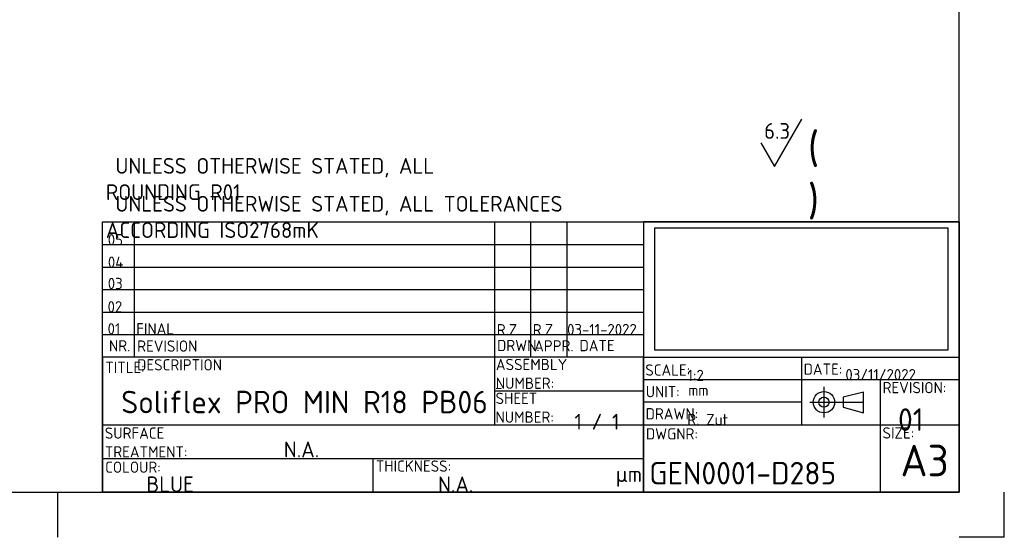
# Model space of a CAD drawing. Header units: millimetres. Extents: x 0 to 420, y 0 to 297.
# Tile 2 of 6: x 202 to 420, y 0 to 115. Entities that reach past the tile are written whole.
import ezdxf
from ezdxf.enums import TextEntityAlignment as Align
from ezdxf.lldxf.tags import DXFTag

# ---------------------------------------------------------------- set-up
doc = ezdxf.new("R2010")
doc.units = ezdxf.units.MM
doc.layers.add('Default', color=7, linetype='Continuous')
doc.styles.add('SEACAD_Solid_Edge_ISO', font='seiso.ttf')
tags = doc.linetypes.add('CENTER2', pattern=[28.575, 19.05, -3.175, 3.175, -3.175]).pattern_tags.tags
tags[10:11] = [DXFTag(74, 4), DXFTag(75, 0), DXFTag(340, '0'), DXFTag(46, 0.0), DXFTag(50, 0.0), DXFTag(44, 0.0), DXFTag(45, 0.0)]
tags[8:9] = [DXFTag(74, 4), DXFTag(75, 0), DXFTag(340, '0'), DXFTag(46, 0.0), DXFTag(50, 0.0), DXFTag(44, 0.0), DXFTag(45, 0.0)]
tags[6:7] = [DXFTag(74, 4), DXFTag(75, 0), DXFTag(340, '0'), DXFTag(46, 0.0), DXFTag(50, 0.0), DXFTag(44, 0.0), DXFTag(45, 0.0)]
tags[4:5] = [DXFTag(74, 4), DXFTag(75, 0), DXFTag(340, '0'), DXFTag(46, 0.0), DXFTag(50, 0.0), DXFTag(44, 0.0), DXFTag(45, 0.0)]
picture_1 = doc.add_image_def('image1.jpg', size_in_pixel=(1519, 635))

# ---------------------------------------------------------------- blocks, each defined once
blk = doc.blocks.new('SEANNOT_GROUP')
at = {"layer": 'Default', "color": 7, "linetype": 'Continuous'}
for p, q in [((369.03, 82.34), (375.09, 92.84)), ((366, 87.59), (369.03, 82.34))]:
    blk.add_line(p, q, dxfattribs=at)
at = {"layer": 'Default', "color": 7, "linetype": 'Continuous', "style": 'SEACAD_Solid_Edge_ISO'}
blk.add_text('6.3', height=3.5, dxfattribs=at).set_placement((366.73, 91.96), align=Align.TOP_LEFT)
blk = doc.blocks.new('ISO2768_medium')
at = {"layer": 'Default', "insert": (0.73, 5.79), "char_height": 3.5, "width": 125.2125, "attachment_point": 1}
blk.add_mtext('{\\fSolid Edge ISO|b0||i0||c0|p34;\\C7;\\H3.5;\\W1.; UNLESS OTHERWISE STATED, ALL TOLERANCES ACCORDING ISO2768mK }', dxfattribs=at)
blk = doc.blocks.new('AB_title')
at = {"layer": 'Default', "color": 7, "linetype": 'Continuous'}
for p, q in [((-190, 0), (-190, 60)), ((-190, 60), (0, 60)), ((-190, 60), (-70, 60)), ((-190, 30), (-190, 60)), ((-183, 60), (-183, 30)), ((-103, 15), (-103, 60)), ((-95, 30), (-95, 60)), ((-87, 60), (-87, 30)), ((0, 60), (-70, 60)), ((-70, 60), (-70, 30)), ((-70, 60), (-70, 30)), ((0, 60), (0, 0)), ((0, 30), (0, 60)), ((-190, 55), (-70, 55)), ((-190, 50), (-70, 50)), ((-190, 45), (-70, 45)), ((-190, 40), (-70, 40)), ((-190, 35), (-70, 35)), ((-70, 30), (-190, 30)), ((-70, 30), (-190, 30)), ((-190, 30), (-190, 0)), ((-70, 30), (0, 30)), ((-70, 30), (-70, 0)), ((-70, 0), (-70, 30)), ((-35, 30), (-35, 15)), ((-70, 25), (0, 25)), ((-17.5, 25), (-17.5, 0)), ((-103, 22.5), (-70, 22.5)), ((-21.2, 22.26), (-25.72, 21.12)), ((-21.2, 17.61), (-21.2, 22.26)), ((-35, 20), (-70, 20)), ((-25.72, 21.12), (-25.72, 18.88)), ((-25.72, 18.88), (-21.2, 17.61)), ((-190, 15), (0, 15)), ((-190, 7.5), (-70, 7.5)), ((-130, 0), (-130, 7.5)), ((0, 0), (-190, 0)), ((-190, 0), (-70, 0))]:
    blk.add_line(p, q, dxfattribs=at)
at = {"layer": 'Default', "color": 7, "linetype": 'CENTER2'}
for p, q in [((-30, 23.39), (-30, 16.58)), ((-21.2, 19.94), (-33.16, 19.94))]:
    blk.add_line(p, q, dxfattribs=at)
at = {"layer": 'Default', "color": 7, "linetype": 'Continuous'}
for radius in [2.37, 1.12]:
    blk.add_circle((-30, 20), radius, dxfattribs=at)
at = {"layer": 'Default', "attachment_point": 1}
for s, insert, char_height, width in [('{\\fSolid Edge ISO|b0||i0||c0|p34;\\C7;\\H2.5;\\W1.;NR.}', (-188.57, 33.77), 2.5, 3.8125), ('{\\fSolid Edge ISO|b0||i0||c0|p34;\\C7;\\H2.5;\\W1.;NR.}', (-188.57, 33.77), 2.5, 3.8125), ('{\\fSolid Edge ISO|b0||i0||c0|p34;\\C7;\\H2.5;\\W1.;REVISION DESCRIPTION}', (-182.32, 33.71), 2.5, 28.0625), ('{\\fSolid Edge ISO|b0||i0||c0|p34;\\C7;\\H2.5;\\W1.;DRWN.\\P}', (-102.5, 33.84), 2.5, 7.8125), ('{\\fSolid Edge ISO|b0||i0||c0|p34;\\C7;\\H2.5;\\W1.;APPR.}', (-94.27, 33.76), 2.5, 6.75), ('{\\fSolid Edge ISO|b0||i0||c0|p34;\\C7;\\H2.5;\\W1.;DATE}', (-84.21, 33.82), 2.5, 6.1875), ('{\\fSolid Edge ISO|b0||i0||c0|p34;\\C7;\\H2.5;\\W1.;TITLE:}', (-189.38, 28.97), 2.5, 7.125), ('{\\fSolid Edge ISO|b0||i0||c0|p34;\\C7;\\H2.5;\\W1.;ASSEMBLY NUMBER:}', (-102.76, 29.62), 2.5, 24.25), ('{\\fSolid Edge ISO|b0||i0||c0|p34;\\C7;\\H2.5;\\W1.;SCALE:\\P}', (-69.62, 28.39), 2.5, 7.6875), ('{\\fSolid Edge ISO|b0||i0||c0|p34;\\C7;\\H2.5;\\W1.;DATE:}', (-34.51, 28.58), 2.5, 6.625), ('{\\fSolid Edge ISO|b0||i0||c0|p34;\\C7;\\H2.5;\\W1.;REVISION:}', (-16.99, 24.48), 2.5, 11.5625), ('{\\fSolid Edge ISO|b0||i0||c0|p34;\\C7;\\H2.5;\\W1.;SHEET NUMBER:}', (-102.83, 22.1), 2.5, 19.5), ('{\\fSolid Edge ISO|b0||i0||c0|p34;\\C7;\\H2.5;\\W1.;UNIT:}', (-69.52, 23.58), 2.5, 6.125), ('{\\fSolid Edge ISO|b0||i0||c0|p34;\\C7;\\H2.5;\\W1.;mm}', (-60.09, 23.91), 2.5, 4.125), ('{\\fSolid Edge ISO|b0||i0||c0|p34;\\C7;\\H2.5;\\W1.;DRAWN:\\P}', (-69.55, 18.68), 2.5, 9.25), ('{\\fSolid Edge ISO|b0||i0||c0|p34;\\C7;\\H2.5;\\W1.;SURFACE TREATMENT:}', (-189.49, 14.39), 2.5, 26.9375), ('{\\fSolid Edge ISO|b0||i0||c0|p34;\\C7;\\H2.5;\\W1.;DWGNR:}', (-69.49, 14.22), 2.5, 9.4375), ('{\\fSolid Edge ISO|b0||i0||c0|p34;\\C7;\\H2.5;\\W1.;SIZE:}', (-17.01, 14.42), 2.5, 5.9375), ('{\\fSolid Edge ISO|b0||i0||c0|p34;\\C7;\\H2.5;\\W1.;COLOUR:}', (-189.42, 6.82), 2.5, 9.6875), ('{\\fSolid Edge ISO|b0||i0||c0|p34;\\C7;\\H2.5;\\W1.;THICKNESS:}', (-129.38, 7.07), 2.5, 13.9375), ('{\\fSolid Edge ISO|b0||i0||c0|p34;\\C7;\\H3.5;\\W1.;µm}', (-76.18, 5.79), 3.5, 5.075)]:
    blk.add_mtext(s, dxfattribs=dict(at, insert=insert, char_height=char_height, width=width))
at = {"layer": 'Default', "color": 7, "style": 'SEACAD_Solid_Edge_ISO'}
for tag, height, p in [('ABREV05', 2.5, (-188.68, 54.79)), ('AB_REV_DESCR_05', 2.5, (-182.3, 54.78)), ('ABDRWN05', 2.5, (-102.35, 54.85)), ('ABAPPR05', 2.5, (-94.34, 54.85)), ('REVDATE05', 2.5, (-86.71, 54.86)), ('ABREV04', 2.5, (-188.66, 49.8)), ('AB_REV_DESCR_04', 2.5, (-182.27, 49.79)), ('ABDRWN04', 2.5, (-102.31, 49.83)), ('ABAPPR04', 2.5, (-94.4, 49.86)), ('REVDATE04', 2.5, (-86.79, 49.87)), ('ABREV03', 2.5, (-188.69, 45.08)), ('AB_REV_DESCR_03', 2.5, (-182.31, 45.07)), ('ABDRWN03', 2.5, (-102.26, 45)), ('ABAPPR03', 2.5, (-94.38, 44.97)), ('REVDATE03', 2.5, (-86.78, 44.97)), ('ABREV02', 2.5, (-188.73, 39.9)), ('AB_REV_DESCR_02', 2.5, (-182.34, 39.91)), ('ABDRWN02', 2.5, (-102.36, 39.95)), ('ABAPPR02', 2.5, (-94.41, 40)), ('REVDATE02', 2.5, (-86.86, 40.09)), ('ABREV01', 2.5, (-188.73, 35.02)), ('AB_REV_DESCR_01', 2.5, (-182.33, 35.04)), ('ABDRWN01', 2.5, (-102.37, 34.83)), ('ABAPPR01', 2.5, (-94.4, 34.84)), ('REVDATE01', 2.5, (-86.82, 34.84)), ('SCALE', 2.5, (-60.13, 24.69)), ('DATE', 2.5, (-25.1, 24.84)), ('PART TITLE', 5, (-185.63, 17.48)), ('ASSEMBLYNUMBER', 2.5, (-102.78, 22.03)), ('REVISION', 5, (-13.27, 13.58)), ('SHEETNUMBER', 3.5, (-85.19, 13.91)), ('DRAWN', 2.5, (-60.1, 14.89)), ('DWGNR', 5, (-68.35, 1.69)), ('COLOUR', 3.5, (-180, 0)), ('THICKNESS', 3.5, (-115.32, 0))]:
    blk.add_attdef(tag, text='', height=height, dxfattribs=at).set_placement(p, align=Align.BOTTOM_LEFT)
blk.add_attdef('SURFACE TREATMENT', text='', height=3.5, dxfattribs=at).set_placement((-147.03, 9.5), align=Align.MIDDLE_CENTER)
image = blk.add_image(picture_1, insert=(-67.5, 31.55), size_in_units=(65, 27.17))
image.dxf.flags = 7

msp = doc.modelspace()

# ---------------------------------------------------------------- linework, layer by layer
at = {"layer": 'Default', "color": 7, "linetype": 'Continuous'}
for p, q in [((410, 10), (410, 287)), ((10, 10), (410, 10)), ((210, 10), (210, 0)), ((420, 0), (420, 10)), ((420, 0), (410, 0))]:
    msp.add_line(p, q, dxfattribs=at)

# ---------------------------------------------------------------- block references
at = {"layer": 'Default'}
msp.add_blockref('SEANNOT_GROUP', (0, 0), dxfattribs=at)
at = {"layer": 'Default', "color": 7}
msp.add_blockref('ISO2768_medium', (220, 70), dxfattribs=at)
ref = msp.add_blockref('AB_title', (410, 10), dxfattribs=at)
ref.add_attrib('SCALE_001', '1:2', (349.7587, 34.6942), dxfattribs={"color": 7, "height": 2.5, "style": 'SEACAD_Solid_Edge_ISO'})
ref.add_attrib('DRAWN_001', 'R. Zut', (349.7004, 24.8991), dxfattribs={"color": 7, "height": 2.5, "style": 'SEACAD_Solid_Edge_ISO'})
ref.add_attrib('DWGNR_001', 'GEN0001-D285', (341.2629, 11.7367), dxfattribs={"color": 7, "height": 5, "style": 'SEACAD_Solid_Edge_ISO'})
ref.add_attrib('REVISION_001', '01', (396.4279, 23.633), dxfattribs={"color": 7, "height": 5, "style": 'SEACAD_Solid_Edge_ISO'})
ref.add_attrib('DATE_001', '03/11/2022', (384.7502, 34.8611), dxfattribs={"color": 7, "height": 2.5, "style": 'SEACAD_Solid_Edge_ISO'})
ref.add_attrib('ABREV01_001', '01', (221.1183, 45.0451), dxfattribs={"color": 7, "height": 2.5, "style": 'SEACAD_Solid_Edge_ISO'})
ref.add_attrib('ABREV02_001', '02', (221.1168, 49.929), dxfattribs={"color": 7, "height": 2.5, "style": 'SEACAD_Solid_Edge_ISO'})
ref.add_attrib('ABREV03_001', '03', (221.1572, 55.1007), dxfattribs={"color": 7, "height": 2.5, "style": 'SEACAD_Solid_Edge_ISO'})
ref.add_attrib('ABREV04_001', '04', (221.1875, 59.8279), dxfattribs={"color": 7, "height": 2.5, "style": 'SEACAD_Solid_Edge_ISO'})
ref.add_attrib('ABREV05_001', '05', (221.1652, 64.8138), dxfattribs={"color": 7, "height": 2.5, "style": 'SEACAD_Solid_Edge_ISO'})
ref.add_attrib('AB_REV_DESCR_01_001', 'FINAL', (227.4766, 45.0436), dxfattribs={"color": 7, "height": 2.5, "style": 'SEACAD_Solid_Edge_ISO'})
ref.add_attrib('REVDATE01_001', '03-11-2022', (323.0277, 44.8674), dxfattribs={"color": 7, "height": 2.5, "style": 'SEACAD_Solid_Edge_ISO'})
ref.add_attrib('PART TITLE_001', 'Soliflex PRO MIN R18 PB06', (224.15, 27.531), dxfattribs={"color": 7, "height": 5, "style": 'SEACAD_Solid_Edge_ISO'})
ref.add_attrib('SURFACE TREATMENT_001', 'N.A.', (260.2072, 17.7535), dxfattribs={"color": 7, "height": 3.5, "style": 'SEACAD_Solid_Edge_ISO'})
ref.add_attrib('COLOUR_001', 'BLUE', (229.741, 10.0175), dxfattribs={"color": 7, "height": 3.5, "style": 'SEACAD_Solid_Edge_ISO'})
ref.add_attrib('THICKNESS_001', 'N.A.', (294.4073, 10.007), dxfattribs={"color": 7, "height": 3.5, "style": 'SEACAD_Solid_Edge_ISO'})
ref.add_attrib('ABDRWN01_001', 'R.Z.', (307.4357, 44.8315), dxfattribs={"color": 7, "height": 2.5, "style": 'SEACAD_Solid_Edge_ISO'})
ref.add_attrib('ABAPPR01_001', 'R.Z.', (315.4093, 44.8384), dxfattribs={"color": 7, "height": 2.5, "style": 'SEACAD_Solid_Edge_ISO'})
ref.add_attrib('ASSEMBLYNUMBER_001', '-', (307.0577, 32.0301), dxfattribs={"color": 7, "height": 2.5, "style": 'SEACAD_Solid_Edge_ISO'})
ref.add_attrib('SHEETNUMBER_001', '1 / 1', (324.6555, 23.9173), dxfattribs={"color": 7, "height": 3.5, "style": 'SEACAD_Solid_Edge_ISO'})

# ---------------------------------------------------------------- texts
at = {"layer": 'Default', "attachment_point": 1}
for s, insert, char_height, width in [('{\\fSolid Edge ISO|b0||i0||c0|p34;\\C7;\\H7.;\\W1.;(     )\\P}', (376.4392, 89.8919), 7, 19.600011), ('{\\fSolid Edge ISO|b0||i0||c0|p34;\\C7;\\H3.5;\\W1.; UNLESS OTHERWISE STATED, ALL ROUNDING R01 }', (220.7311, 84.2069), 3.5, 86.362511), ('{\\fSolid Edge ISO|b0||i0||c0|p34;\\C7;\\H7.;\\W1.;A3}', (396.9763, 20.5436), 7, 8.225011)]:
    msp.add_mtext(s, dxfattribs=dict(at, insert=insert, char_height=char_height, width=width))

doc.saveas('drawing.dxf')
